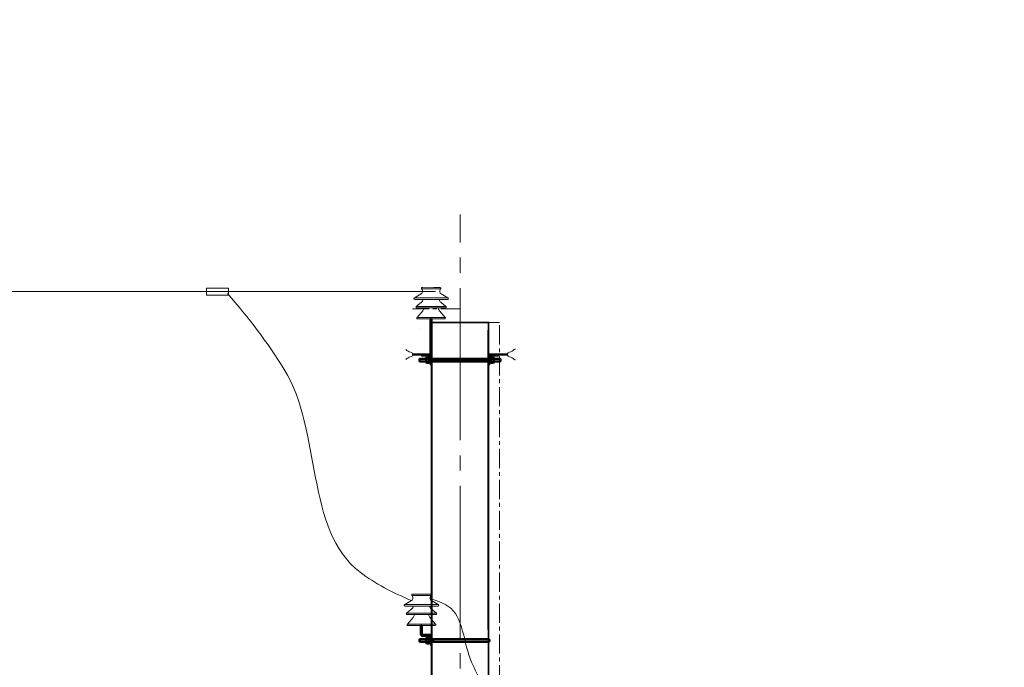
# Model space of a CAD drawing. Header units: millimetres. Extents: x 0 to 630, y 0 to 297.
# Tile 9 of 15: x 92 to 189, y 233 to 297. Entities that reach past the tile are written whole.
import ezdxf

# ---------------------------------------------------------------- set-up
doc = ezdxf.new("R2010")
doc.units = ezdxf.units.MM
for name, pattern in [('K5LT32805', [3.048, 1.905, -0.381, 0.381, -0.381]), ('K5LT_AXLED', [19.5, 15, -1.5, 1.5, -1.5]), ('K5LT_BASIC', [0]), ('K5LT_THIN', [0]), ('K5LT_THIN_INCLUDED_TO_HATCHING', [0])]:
    doc.linetypes.add(name, pattern=pattern)
doc.layers.add('Системный слой', color=7, linetype='Continuous')

# ---------------------------------------------------------------- blocks, each defined once
blk = doc.blocks.new('U38')
at = {"layer": 'Системный слой', "color": 7, "linetype": 'K5LT_BASIC', "lineweight": 50}
for p, q in [((131.599, 237.259), (131.699, 237.259)), ((131.599, 236.353), (131.599, 237.259)), ((131.699, 237.259), (131.699, 236.353)), ((131.699, 236.353), (131.599, 236.353))]:
    blk.add_line(p, q, dxfattribs=at)
blk = doc.blocks.new('U39')
at = {"layer": 'Системный слой', "color": 7, "linetype": 'K5LT_THIN', "lineweight": 18}
for p, q in [((110.452, 270.538), (112.632, 270.538)), ((110.452, 269.837), (110.452, 270.538)), ((112.632, 270.538), (112.632, 269.837)), ((112.632, 269.837), (110.452, 269.837))]:
    blk.add_line(p, q, dxfattribs=at)
blk = doc.blocks.new('U40')
at = {"layer": 'Системный слой', "color": 7, "linetype": 'K5LT_BASIC', "lineweight": 50}
for p, q in [((132.549, 267.494), (132.649, 267.494)), ((132.549, 263.995), (132.549, 267.494)), ((132.649, 267.494), (132.649, 263.995)), ((132.649, 263.995), (132.549, 263.995))]:
    blk.add_line(p, q, dxfattribs=at)
blk = doc.blocks.new('U88')
at = {"layer": 'Системный слой', "color": 7, "linetype": 'K5LT_BASIC', "lineweight": 50}
for p, q in [((132.549, 236.093), (132.489, 236.093)), ((132.489, 236.093), (132.489, 235.793)), ((132.549, 235.793), (132.549, 236.093)), ((132.489, 235.493), (132.489, 235.793)), ((132.549, 235.493), (132.489, 235.493)), ((132.549, 235.793), (132.549, 235.493))]:
    blk.add_line(p, q, dxfattribs=at)
blk = doc.blocks.new('U89')
at = {"layer": 'Системный слой', "color": 7, "linetype": 'K5LT_BASIC', "lineweight": 50}
for p, q in [((132.489, 236.026), (132.419, 236.026)), ((132.419, 236.026), (132.419, 235.793)), ((132.489, 235.793), (132.489, 236.026)), ((132.489, 235.807), (132.419, 235.832)), ((132.419, 235.56), (132.419, 235.793)), ((132.419, 235.78), (132.489, 235.755)), ((132.489, 235.56), (132.419, 235.56)), ((132.489, 235.793), (132.489, 235.56))]:
    blk.add_line(p, q, dxfattribs=at)
blk = doc.blocks.new('U90')
at = {"layer": 'Системный слой', "color": 7, "linetype": 'K5LT_BASIC', "lineweight": 50}
for p, q in [((132.156, 236.07), (132.123, 236.013)), ((132.123, 236.013), (132.123, 235.793)), ((132.386, 236.07), (132.156, 236.07)), ((132.419, 236.013), (132.386, 236.07)), ((132.419, 235.793), (132.419, 236.013)), ((132.123, 235.573), (132.123, 235.793)), ((132.156, 235.516), (132.123, 235.573)), ((132.386, 235.932), (132.156, 235.932)), ((132.386, 235.655), (132.156, 235.655)), ((132.386, 235.516), (132.156, 235.516)), ((132.419, 235.573), (132.386, 235.516)), ((132.419, 235.793), (132.419, 235.573))]:
    blk.add_line(p, q, dxfattribs=at)
for centre, radius, start, end in [((132.209, 235.996), 0.0834, 146.71445, 230.33839), ((132.333, 235.996), 0.0834, 309.66161, 33.28555), ((132.43, 235.793), 0.308, 153.22166, 180), ((132.43, 235.793), 0.308, 180, 206.77834), ((132.209, 235.591), 0.0834, 129.66161, 213.28555), ((132.111, 235.793), 0.308, 0, 26.77834), ((132.111, 235.793), 0.308, 333.22166, 0), ((132.333, 235.591), 0.0834, 326.71445, 50.33839)]:
    blk.add_arc(centre, radius, start, end, dxfattribs=at)
blk = doc.blocks.new('U91')
at = {"layer": 'Системный слой', "color": 7, "linetype": 'K5LT_BASIC', "lineweight": 50}
for p, q in [((138.349, 263.435), (138.349, 263.735)), ((138.349, 263.735), (138.409, 263.735)), ((138.349, 263.435), (138.349, 263.135)), ((138.349, 263.135), (138.409, 263.135)), ((138.409, 263.735), (138.409, 263.435)), ((138.409, 263.135), (138.409, 263.435))]:
    blk.add_line(p, q, dxfattribs=at)
blk = doc.blocks.new('U92')
at = {"layer": 'Системный слой', "color": 7, "linetype": 'K5LT_BASIC', "lineweight": 50}
for p, q in [((138.409, 263.435), (138.409, 263.668)), ((138.409, 263.668), (138.479, 263.668)), ((138.409, 263.449), (138.479, 263.474)), ((138.409, 263.435), (138.409, 263.202)), ((138.479, 263.422), (138.409, 263.397)), ((138.409, 263.202), (138.479, 263.202)), ((138.479, 263.668), (138.479, 263.435)), ((138.479, 263.202), (138.479, 263.435))]:
    blk.add_line(p, q, dxfattribs=at)
blk = doc.blocks.new('U93')
at = {"layer": 'Системный слой', "color": 7, "linetype": 'K5LT_BASIC', "lineweight": 50}
for p, q in [((138.479, 263.655), (138.512, 263.712)), ((138.479, 263.435), (138.479, 263.655)), ((138.479, 263.435), (138.479, 263.215)), ((138.479, 263.215), (138.512, 263.158)), ((138.512, 263.712), (138.742, 263.712)), ((138.512, 263.574), (138.742, 263.574)), ((138.512, 263.297), (138.742, 263.297)), ((138.512, 263.158), (138.742, 263.158)), ((138.742, 263.712), (138.775, 263.655)), ((138.742, 263.158), (138.775, 263.215)), ((138.775, 263.655), (138.775, 263.435)), ((138.775, 263.215), (138.775, 263.435))]:
    blk.add_line(p, q, dxfattribs=at)
for centre, radius, start, end in [((138.786, 263.435), 0.308, 153.22166, 180), ((138.786, 263.435), 0.308, 180, 206.77834), ((138.565, 263.638), 0.0834, 146.71445, 230.33839), ((138.565, 263.233), 0.0834, 129.66161, 213.28555), ((138.689, 263.638), 0.0834, 309.66161, 33.28555), ((138.467, 263.435), 0.308, 0, 26.77834), ((138.467, 263.435), 0.308, 333.22166, 0), ((138.689, 263.233), 0.0834, 326.71445, 50.33839)]:
    blk.add_arc(centre, radius, start, end, dxfattribs=at)
blk = doc.blocks.new('U94')
at = {"layer": 'Системный слой', "color": 7, "linetype": 'K5LT_BASIC', "lineweight": 50}
for p, q in [((132.549, 263.735), (132.489, 263.735)), ((132.489, 263.735), (132.489, 263.435)), ((132.489, 263.135), (132.489, 263.435)), ((132.549, 263.135), (132.489, 263.135)), ((132.549, 263.435), (132.549, 263.735)), ((132.549, 263.435), (132.549, 263.135))]:
    blk.add_line(p, q, dxfattribs=at)
blk = doc.blocks.new('U95')
at = {"layer": 'Системный слой', "color": 7, "linetype": 'K5LT_BASIC', "lineweight": 50}
for p, q in [((132.489, 263.668), (132.419, 263.668)), ((132.419, 263.668), (132.419, 263.435)), ((132.489, 263.449), (132.419, 263.474)), ((132.419, 263.202), (132.419, 263.435)), ((132.419, 263.422), (132.489, 263.397)), ((132.489, 263.202), (132.419, 263.202)), ((132.489, 263.435), (132.489, 263.668)), ((132.489, 263.435), (132.489, 263.202))]:
    blk.add_line(p, q, dxfattribs=at)
blk = doc.blocks.new('U96')
at = {"layer": 'Системный слой', "color": 7, "linetype": 'K5LT_BASIC', "lineweight": 50}
for p, q in [((132.156, 263.712), (132.123, 263.655)), ((132.123, 263.655), (132.123, 263.435)), ((132.123, 263.215), (132.123, 263.435)), ((132.156, 263.158), (132.123, 263.215)), ((132.386, 263.712), (132.156, 263.712)), ((132.386, 263.574), (132.156, 263.574)), ((132.386, 263.297), (132.156, 263.297)), ((132.386, 263.158), (132.156, 263.158)), ((132.419, 263.655), (132.386, 263.712)), ((132.419, 263.215), (132.386, 263.158)), ((132.419, 263.435), (132.419, 263.655)), ((132.419, 263.435), (132.419, 263.215))]:
    blk.add_line(p, q, dxfattribs=at)
for centre, radius, start, end in [((132.43, 263.435), 0.308, 153.22166, 180), ((132.43, 263.435), 0.308, 180, 206.77834), ((132.209, 263.638), 0.0834, 146.71445, 230.33839), ((132.209, 263.233), 0.0834, 129.66161, 213.28555), ((132.333, 263.638), 0.0834, 309.66161, 33.28555), ((132.111, 263.435), 0.308, 0, 26.77834), ((132.111, 263.435), 0.308, 333.22166, 0), ((132.333, 263.233), 0.0834, 326.71445, 50.33839)]:
    blk.add_arc(centre, radius, start, end, dxfattribs=at)

msp = doc.modelspace()

# ---------------------------------------------------------------- hatches: boundary and pattern name
at = {"layer": 'Системный слой'}
for points in [[(132.54873, 267.49442), (132.54873, 263.99534), (132.64873, 263.99534), (132.64873, 267.49442)], [(131.59873, 237.25913), (131.59873, 236.35332), (131.69873, 236.35332), (131.69873, 237.25913)]]:
    msp.add_hatch(color=7, dxfattribs=at).paths.add_polyline_path(points)

# ---------------------------------------------------------------- linework, layer by layer
at = {"layer": 'Системный слой', "color": 7, "linetype": 'K5LT_AXLED', "lineweight": 18}
msp.add_line((135.44873, 41.04159), (135.44873, 277.80736), dxfattribs=at)
at = {"layer": 'Системный слой', "color": 7, "linetype": 'K5LT_THIN', "lineweight": 18}
for p, q in [((133.01988, 270.18732), (50.6211, 270.18732)), ((130.94456, 269.57145), (131.60988, 269.96794)), ((131.66478, 270.45451), (131.70939, 270.3881)), ((131.66478, 270.45451), (132.82924, 270.45451)), ((132.87873, 270.6132), (131.75392, 270.61427)), ((132.82924, 270.45451), (133.53269, 270.45451)), ((133.44355, 270.61266), (132.87873, 270.6132)), ((133.53269, 270.45451), (133.48808, 270.3881)), ((134.25291, 269.57145), (133.58759, 269.96794)), ((130.94456, 269.57145), (134.25291, 269.57145)), ((130.97765, 269.41623), (134.21981, 269.41623)), ((131.13478, 268.71855), (131.63956, 269.14376)), ((134.06268, 268.71855), (133.55791, 269.14376)), ((131.13478, 268.71855), (134.06268, 268.71855)), ((131.18485, 268.5814), (134.01262, 268.5814)), ((131.77501, 268.30335), (131.21346, 267.652)), ((133.42246, 268.30335), (133.98401, 267.652)), ((131.21346, 267.652), (133.98401, 267.652)), ((131.28566, 267.49442), (133.91181, 267.49442)), ((131.47294, 266.58862), (131.47294, 266.58849)), ((131.47298, 266.58862), (131.47294, 266.58862)), ((131.44873, 263.52334), (132.12273, 263.52334)), ((131.44873, 263.34734), (132.12273, 263.34734)), ((132.64873, 263.52334), (132.84873, 263.52334)), ((132.64873, 263.44254), (138.24873, 263.44254)), ((132.64873, 263.34734), (132.84873, 263.34734)), ((138.24873, 263.52334), (138.04873, 263.52334)), ((138.24873, 263.34734), (138.04873, 263.34734)), ((139.44873, 263.52334), (138.77473, 263.52334)), ((139.44873, 263.34734), (138.77473, 263.34734)), ((130.71478, 240.21922), (130.75939, 240.15281)), ((130.71478, 240.21922), (131.87924, 240.21922)), ((131.92873, 240.3779), (130.80392, 240.37897)), ((131.87924, 240.21922), (132.58269, 240.21922)), ((132.49355, 240.37737), (131.92873, 240.3779)), ((132.58269, 240.21922), (132.53808, 240.15281)), ((129.99456, 239.33615), (130.65988, 239.73264)), ((129.99456, 239.33615), (133.30291, 239.33615)), ((130.02765, 239.18094), (133.26981, 239.18094)), ((130.18478, 238.48326), (130.68956, 238.90846)), ((133.11268, 238.48326), (132.60791, 238.90846)), ((133.30291, 239.33615), (132.63759, 239.73264)), ((130.18478, 238.48326), (133.11268, 238.48326)), ((130.23485, 238.34611), (133.06262, 238.34611)), ((130.82501, 238.06806), (130.26346, 237.41671)), ((132.47246, 238.06806), (133.03401, 237.41671)), ((130.26346, 237.41671), (133.03401, 237.41671)), ((130.33566, 237.25913), (132.96181, 237.25913)), ((130.52294, 236.35332), (130.52294, 236.35319)), ((130.52298, 236.35332), (130.52294, 236.35332)), ((131.44873, 235.88132), (132.12273, 235.88132)), ((131.44873, 235.70532), (132.12273, 235.70532)), ((132.64873, 235.88132), (132.84873, 235.88132)), ((132.64873, 235.70532), (132.84873, 235.70532))]:
    msp.add_line(p, q, dxfattribs=at)
at = {"layer": 'Системный слой', "color": 7, "linetype": 'K5LT32805', "lineweight": 18}
for p, q in [((135.44873, 268.51042), (130.76978, 268.51042)), ((139.35628, 267.14653), (135.44873, 267.14653)), ((139.35628, 85.14654), (139.35628, 267.14653))]:
    msp.add_line(p, q, dxfattribs=at)
at = {"layer": 'Системный слой', "color": 7, "linetype": 'K5LT_BASIC', "lineweight": 50}
for p, q in [((130.76978, 263.99534), (132.14873, 263.99534)), ((131.44873, 263.52334), (131.48073, 263.55534)), ((131.44873, 263.34734), (131.44873, 263.52334)), ((131.48073, 263.31534), (131.44873, 263.34734)), ((131.48073, 263.55534), (132.12273, 263.55534)), ((131.48073, 263.31534), (131.48073, 263.55534)), ((131.48073, 263.31534), (132.12073, 263.31534)), ((132.64873, 263.99534), (131.64873, 263.99534)), ((131.64873, 263.99534), (131.64873, 263.93134)), ((131.68473, 263.89534), (132.43873, 263.89534)), ((131.84873, 263.94624), (131.84873, 263.88224)), ((132.54873, 263.78534), (132.54873, 263.03134)), ((132.64873, 262.99534), (132.64873, 263.99534)), ((132.64873, 263.55534), (132.84873, 263.55534)), ((132.84873, 263.31534), (132.64873, 263.31534)), ((138.24873, 263.55534), (132.84873, 263.55534)), ((132.84873, 263.31534), (132.84873, 263.55534)), ((132.84873, 263.31534), (138.24873, 263.31534)), ((138.04873, 263.31534), (138.04873, 263.55534)), ((138.24873, 263.99534), (139.24873, 263.99534)), ((138.24873, 262.99534), (138.24873, 263.99534)), ((138.34873, 263.78534), (138.34873, 263.03134)), ((139.21273, 263.89534), (138.45873, 263.89534)), ((140.12768, 263.99534), (138.74873, 263.99534)), ((139.41673, 263.55534), (138.77473, 263.55534)), ((139.41673, 263.31534), (138.77673, 263.31534)), ((139.24873, 263.99534), (139.24873, 263.93134)), ((139.44873, 263.52334), (139.41673, 263.55534)), ((139.41673, 263.31534), (139.41673, 263.55534)), ((139.41673, 263.31534), (139.44873, 263.34734)), ((139.44873, 263.34734), (139.44873, 263.52334)), ((132.58473, 262.99534), (132.64873, 262.99534)), ((138.31273, 262.99534), (138.24873, 262.99534)), ((132.64873, 236.35332), (131.64873, 236.35332)), ((131.64873, 236.35332), (131.64873, 236.28932)), ((131.68473, 236.25332), (132.43873, 236.25332)), ((132.54873, 236.14332), (132.54873, 235.38932)), ((132.64873, 235.35332), (132.64873, 236.35332)), ((131.44873, 235.88132), (131.48073, 235.91332)), ((131.44873, 235.70532), (131.44873, 235.88132)), ((131.48073, 235.67332), (131.44873, 235.70532)), ((131.48073, 235.91332), (132.12273, 235.91332)), ((131.48073, 235.67332), (131.48073, 235.91332)), ((131.48073, 235.67332), (132.12073, 235.67332)), ((132.58473, 235.35332), (132.64873, 235.35332)), ((132.64873, 235.91332), (132.84873, 235.91332)), ((132.84873, 235.67332), (132.64873, 235.67332)), ((132.84873, 235.67332), (132.84873, 235.91332)), ((132.84873, 235.91332), (135.64873, 235.91332)), ((132.84873, 235.67332), (135.64873, 235.67332)), ((138.24873, 235.91332), (135.64873, 235.91332)), ((135.64873, 235.67332), (138.24873, 235.67332))]:
    msp.add_line(p, q, dxfattribs=at)
at = {"layer": 'Системный слой', "color": 7, "linetype": 'K5LT_THIN', "const_width": 0.18}
for points in [[(133.59873, 269.96794), (133.59873, 269.9613)], [(138.23422, 245.15699), (138.24873, 267.14653), (132.64873, 267.14653)], [(132.64873, 267.14653), (132.64873, 250.26795)], [(132.64873, 250.26795), (132.64873, 238.16695)], [(138.24873, 236.58114), (138.23422, 245.15699)], [(132.64873, 239.73264), (132.64873, 239.726)], [(132.64873, 239.18094), (132.64873, 238.87407)], [(132.64873, 239.18094), (132.64873, 238.87407)], [(132.64873, 238.34611), (132.64873, 237.86359)], [(132.64873, 238.34611), (132.64873, 237.86359)], [(132.64873, 238.16695), (132.64873, 233.6597)], [(138.24873, 229.55832), (138.24873, 236.58114)], [(132.64873, 233.6597), (132.64873, 221.26841)]]:
    msp.add_lwpolyline(points, dxfattribs=at)
at = {"layer": 'Системный слой', "color": 7, "linetype": 'K5LT_BASIC', "lineweight": 50}
for centre, radius, start, end in [((142.71636, 445.78278), 218.76779, 275.5064729, 307.7832939), ((131.68473, 263.93134), 0.036, 180, 270), ((132.43873, 263.78534), 0.11, 0, 90), ((138.45873, 263.78534), 0.11, 90, 180), ((139.21273, 263.93134), 0.036, 270, 0), ((132.58473, 263.03134), 0.036, 180, 270), ((138.31273, 263.03134), 0.036, 270, 0), ((131.68473, 236.28932), 0.036, 180, 270), ((132.43873, 236.14332), 0.11, 0, 90), ((132.58473, 235.38932), 0.036, 180, 270), ((138.24873, 235.79332), 0.12, 270, 90)]:
    msp.add_arc(centre, radius, start, end, dxfattribs=at)
at = {"layer": 'Системный слой', "color": 7, "linetype": 'K5LT_THIN', "lineweight": 18}
for centre, radius, start, end in [((131.45687, 270.22604), 0.30005, 300.6591553, 32.6920199), ((131.74613, 270.51266), 0.1, 90, 215.5570783), ((133.74059, 270.22604), 0.30005, 147.3079801, 239.3408447), ((133.45133, 270.51266), 0.1, 324.4429217, 90), ((130.97765, 269.49737), 0.08114, 114.0744681, 270), ((131.37594, 269.45672), 0.4092, 310.1084173, 354.3213099), ((133.82153, 269.45672), 0.4092, 185.6786901, 229.8915827), ((134.21981, 269.49737), 0.08114, 270, 65.9255319), ((131.18485, 268.65912), 0.07771, 130.1093955, 270), ((131.40782, 268.61991), 0.48481, 319.2341089, 355.444436), ((133.78965, 268.61991), 0.48481, 184.555564, 220.7658911), ((134.01262, 268.65912), 0.07771, 270, 49.8906045), ((131.28566, 267.58975), 0.09533, 139.2341089, 270), ((133.91181, 267.58975), 0.09533, 270, 40.7658911), ((130.66984, 264.91292), 0.6961, 217.5814175, 261.8861812), ((130.53902, 263.99534), 0.23076, 0, 81.8861812), ((140.35844, 263.99534), 0.23076, 98.1138188, 180), ((140.22763, 264.91292), 0.6961, 278.1138188, 322.4185825), ((140.88018, 264.41071), 0.12733, 71.8556286, 142.4140289), ((140.22758, 264.91309), 0.69624, 322.4094716, 322.4101762), ((130.66984, 263.07776), 0.6961, 98.1138188, 142.4185825), ((130.53902, 263.99534), 0.23076, 278.1138188, 0), ((140.35844, 263.99534), 0.23076, 180, 261.8861812), ((140.22763, 263.07776), 0.6961, 37.5814175, 81.8861812), ((140.88018, 263.57997), 0.12733, 217.5859711, 288.1443714), ((130.50687, 239.99075), 0.30005, 300.6591553, 32.6920199), ((130.79613, 240.27737), 0.1, 90, 215.5570783), ((132.79059, 239.99075), 0.30005, 147.3079801, 239.3408447), ((132.50133, 240.27737), 0.1, 324.4429217, 90), ((130.02765, 239.26207), 0.08114, 114.0744681, 270), ((130.42594, 239.22143), 0.4092, 310.1084173, 354.3213099), ((132.87153, 239.22143), 0.4092, 185.6786901, 229.8915827), ((133.26981, 239.26207), 0.08114, 270, 65.9255319), ((130.23485, 238.42382), 0.07771, 130.1093955, 270), ((130.45782, 238.38462), 0.48481, 319.2341089, 355.444436), ((132.83965, 238.38462), 0.48481, 184.555564, 220.7658911), ((133.06262, 238.42382), 0.07771, 270, 49.8906045), ((130.33566, 237.35446), 0.09533, 139.2341089, 270), ((132.96181, 237.35446), 0.09533, 270, 40.7658911)]:
    msp.add_arc(centre, radius, start, end, dxfattribs=at)
msp.add_open_spline([(112.50775, 270.00605), (114.61428, 267.63714), (116.48389, 265.13877), (118.11658, 262.51093), (121.83678, 256.5232), (120.15919, 246.65464), (125.58698, 242.5312), (127.06123, 241.41122), (128.81765, 240.51153), (130.65988, 239.73264)], degree=3, knots=[0, 0, 0, 0, 1, 1, 1, 2, 2, 2, 3, 3, 3, 3], dxfattribs=at)
at = {"layer": 'Системный слой', "color": 7, "linetype": 'K5LT_THIN_INCLUDED_TO_HATCHING', "lineweight": 18}
msp.add_open_spline([(132.50673, 239.89353), (133.16757, 239.73722), (133.74824, 239.49969), (134.24873, 239.18094), (135.84359, 238.16523), (135.76755, 235.48097), (136.59093, 233.6597), (137.2249, 232.25739), (137.88415, 230.86644), (138.56869, 229.48683)], degree=3, knots=[0, 0, 0, 0, 1, 1, 1, 2, 2, 2, 3, 3, 3, 3], dxfattribs=at)

# ---------------------------------------------------------------- block references
at = {"layer": 'Системный слой'}
for name in ['U39', 'U40', 'U96', 'U95', 'U94', 'U91', 'U92', 'U93', 'U38', 'U90', 'U89', 'U88']:
    msp.add_blockref(name, (0, 0), dxfattribs=at)

doc.saveas('drawing.dxf')
